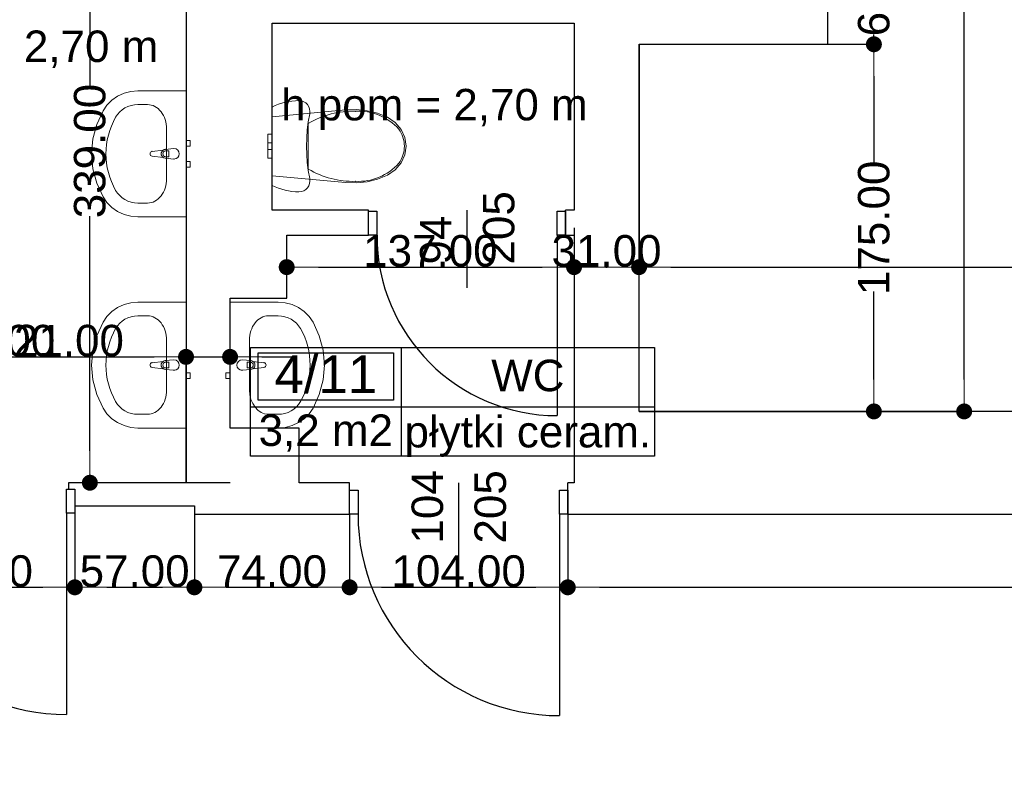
# Model space of a CAD drawing. Header units: millimetres. Extents: x -175445 to -20415, y -559200 to 231527.
# Tile 83 of 256: x -134011 to -129317, y -161616 to -157933. Entities that reach past the tile are written whole.
import ezdxf
from ezdxf.enums import TextEntityAlignment as Align

# ---------------------------------------------------------------- set-up
doc = ezdxf.new("R2010")
doc.units = ezdxf.units.MM
doc.header["$MEASUREMENT"] = 0
for name, color, linetype in [('Drzwi', 7, 'Continuous'), ('Obiekt', 7, 'Continuous'), ('Strefa', 7, 'Continuous'), ('Słup', 7, 'Continuous'), ('Tekst', 7, 'Continuous'), ('Wymiary', 63, 'Continuous'), ('Ściana', 7, 'Continuous')]:
    doc.layers.add(name, color=color, linetype=linetype)
doc.styles.add('Arial', font='txt')
doc.styles.add('Times new roman', font='txt')
doc.dimstyles.new('GENERATED_STYLE__1', dxfattribs={"dimtxt": 150, "dimasz": 152, "dimexe": 0.18, "dimexo": 0, "dimgap": 0.09, "dimtad": 1, "dimtih": 1, "dimtoh": 1, "dimlfac": 0.1, "dimzin": 0, "dimdsep": 46, "dimtxsty": 'Arial', "dimblk": 'ARROWHEAD_11', "dimblk1": 'ARROWHEAD_11', "dimblk2": 'ARROWHEAD_11', "dimcen": 0.09, "dimclrd": 114, "dimclre": 114, "dimclrt": 114, "dimazin": 0, "dimtfac": 1, "dimtdec": 4, "dimtmove": 0, "dimatfit": 3, "dimfxl": 1, "dimtolj": 1, "dimtzin": 0, "dimarcsym": 0})
doc.dimstyles.new('GENERATED_STYLE__2', dxfattribs={"dimtxt": 150, "dimasz": 152, "dimexe": 0.18, "dimexo": 0, "dimgap": 0.09, "dimtad": 1, "dimlfac": 0.1, "dimzin": 0, "dimdsep": 46, "dimtxsty": 'Arial', "dimblk": 'ARROWHEAD_11', "dimblk1": 'ARROWHEAD_11', "dimblk2": 'ARROWHEAD_11', "dimcen": 0.09, "dimclrd": 114, "dimclre": 114, "dimclrt": 114, "dimazin": 0, "dimtfac": 1, "dimtdec": 4, "dimtmove": 0, "dimatfit": 3, "dimfxl": 1, "dimtolj": 1, "dimtzin": 0, "dimarcsym": 0})

# ---------------------------------------------------------------- blocks, each defined once
blk = doc.blocks.new('WC_4_11_11', base_point=(-132192.4, 35591.8))
at = {"layer": 'Strefa'}
for p, q in [((-132910.6, 35874.7), (-130984.3, 35874.7)), ((-132910.6, 35356.1), (-132910.6, 35874.7)), ((-132192.4, 35874.7), (-132192.4, 35356.1)), ((-130984.3, 35874.7), (-130984.3, 35356.1)), ((-132874.7, 35848.8), (-132228.3, 35848.8)), ((-132874.7, 35622.5), (-132874.7, 35848.8)), ((-132228.3, 35848.8), (-132228.3, 35622.5)), ((-132910.6, 35591.8), (-130984.3, 35591.8)), ((-132228.3, 35622.5), (-132874.7, 35622.5)), ((-130984.3, 35356.1), (-132910.6, 35356.1))]:
    blk.add_line(p, q, dxfattribs=at)
at = {"layer": 'Strefa', "style": 'Arial'}
for tag, height, p in [('ROOM_NUMBER', 180, (-132551.5, 35746.8)), ('ROOM_NAME', 150, (-131588.3, 35740.6)), ('ROOM_CALC_AREA', 150, (-132551.5, 35479.8)), ('floor_f', 150, (-131588.3, 35472.7))]:
    blk.add_attdef(tag, text='', height=height, dxfattribs=at).set_placement(p, align=Align.MIDDLE_CENTER)
blk = doc.blocks.new('ARROWHEAD_11')
at = {"color": 0, "linetype": 'Continuous', "lineweight": 0}
blk.add_line((0, 0), (-1, 0), dxfattribs=at)
at = {"color": 0, "linetype": 'Continuous', "lineweight": 0, "const_width": 0.25, "flags": 128}
blk.add_lwpolyline([(-0.125, 0, 1), (0.125, 0, 1)], format="xyb", close=True, dxfattribs=at)
blk = doc.blocks.new('*D1169')
at = {"layer": 'Defpoints', "color": 0}
for p in [(-134788, -160250.6), (-133748, -160250.6), (-133748, -160639.1)]:
    blk.add_point(p, dxfattribs=at)
at = {"layer": 'Wymiary', "color": 114, "lineweight": -2}
for p, q in [((-134788, -160250.6), (-134788, -160639.3)), ((-133748, -160250.6), (-133748, -160639.3)), ((-134636, -160639.1), (-133900, -160639.1))]:
    blk.add_line(p, q, dxfattribs=at)
at = {"layer": 'Wymiary', "color": 114, "lineweight": -2, "xscale": 152, "yscale": 152, "zscale": 152, "rotation": 180}
blk.add_blockref('ARROWHEAD_11', (-134788, -160639.1), dxfattribs=at)
at = {"layer": 'Wymiary', "color": 114, "lineweight": -2, "xscale": 152, "yscale": 152, "zscale": 152}
blk.add_blockref('ARROWHEAD_11', (-133748, -160639.1), dxfattribs=at)
at = {"layer": 'Wymiary', "color": 114, "lineweight": 13, "insert": (-134268, -160562.5), "char_height": 150, "attachment_point": 5, "style": 'Arial'}
blk.add_mtext('\\A1;104.00', dxfattribs=at)
blk = doc.blocks.new('*D1170')
at = {"layer": 'Defpoints', "color": 0}
for p in [(-133748, -160250.6), (-133178, -160290.6), (-133178, -160639.1)]:
    blk.add_point(p, dxfattribs=at)
at = {"layer": 'Wymiary', "color": 114, "lineweight": -2}
for p, q in [((-133748, -160250.6), (-133748, -160639.3)), ((-133178, -160290.6), (-133178, -160639.3)), ((-133596, -160639.1), (-133330, -160639.1))]:
    blk.add_line(p, q, dxfattribs=at)
at = {"layer": 'Wymiary', "color": 114, "lineweight": -2, "xscale": 152, "yscale": 152, "zscale": 152, "rotation": 180}
blk.add_blockref('ARROWHEAD_11', (-133748, -160639.1), dxfattribs=at)
at = {"layer": 'Wymiary', "color": 114, "lineweight": -2, "xscale": 152, "yscale": 152, "zscale": 152}
blk.add_blockref('ARROWHEAD_11', (-133178, -160639.1), dxfattribs=at)
at = {"layer": 'Wymiary', "color": 114, "lineweight": 13, "insert": (-133463, -160562.5), "char_height": 150, "attachment_point": 5, "style": 'Arial'}
blk.add_mtext('\\A1;57.00', dxfattribs=at)
blk = doc.blocks.new('*D1171')
at = {"layer": 'Defpoints', "color": 0}
for p in [(-133178, -160290.6), (-132438, -160290.6), (-132438, -160639.1)]:
    blk.add_point(p, dxfattribs=at)
at = {"layer": 'Wymiary', "color": 114, "lineweight": -2}
for p, q in [((-133178, -160290.6), (-133178, -160639.3)), ((-132438, -160290.6), (-132438, -160639.3)), ((-133026, -160639.1), (-132590, -160639.1))]:
    blk.add_line(p, q, dxfattribs=at)
at = {"layer": 'Wymiary', "color": 114, "lineweight": -2, "xscale": 152, "yscale": 152, "zscale": 152, "rotation": 180}
blk.add_blockref('ARROWHEAD_11', (-133178, -160639.1), dxfattribs=at)
at = {"layer": 'Wymiary', "color": 114, "lineweight": -2, "xscale": 152, "yscale": 152, "zscale": 152}
blk.add_blockref('ARROWHEAD_11', (-132438, -160639.1), dxfattribs=at)
at = {"layer": 'Wymiary', "color": 114, "lineweight": 13, "insert": (-132808, -160562.5), "char_height": 150, "attachment_point": 5, "style": 'Arial'}
blk.add_mtext('\\A1;74.00', dxfattribs=at)
blk = doc.blocks.new('*D1172')
at = {"layer": 'Defpoints', "color": 0}
for p in [(-132438, -160290.6), (-131398, -160290.6), (-131398, -160639.1)]:
    blk.add_point(p, dxfattribs=at)
at = {"layer": 'Wymiary', "color": 114, "lineweight": -2}
for p, q in [((-132438, -160290.6), (-132438, -160639.3)), ((-131398, -160290.6), (-131398, -160639.3)), ((-132286, -160639.1), (-131550, -160639.1))]:
    blk.add_line(p, q, dxfattribs=at)
at = {"layer": 'Wymiary', "color": 114, "lineweight": -2, "xscale": 152, "yscale": 152, "zscale": 152, "rotation": 180}
blk.add_blockref('ARROWHEAD_11', (-132438, -160639.1), dxfattribs=at)
at = {"layer": 'Wymiary', "color": 114, "lineweight": -2, "xscale": 152, "yscale": 152, "zscale": 152}
blk.add_blockref('ARROWHEAD_11', (-131398, -160639.1), dxfattribs=at)
at = {"layer": 'Wymiary', "color": 114, "lineweight": 13, "insert": (-131918, -160562.5), "char_height": 150, "attachment_point": 5, "style": 'Arial'}
blk.add_mtext('\\A1;104.00', dxfattribs=at)
blk = doc.blocks.new('*D1173')
at = {"layer": 'Defpoints', "color": 0}
for p in [(-131398, -160290.6), (-125908, -160639.1), (-125908, -166975.6)]:
    blk.add_point(p, dxfattribs=at)
at = {"layer": 'Wymiary', "color": 114, "lineweight": -2}
for p, q in [((-131398, -160290.6), (-131398, -160639.3)), ((-131246, -160639.1), (-126060, -160639.1)), ((-125908, -166975.6), (-125908, -160639))]:
    blk.add_line(p, q, dxfattribs=at)
at = {"layer": 'Wymiary', "color": 114, "lineweight": -2, "xscale": 152, "yscale": 152, "zscale": 152, "rotation": 180}
blk.add_blockref('ARROWHEAD_11', (-131398, -160639.1), dxfattribs=at)
at = {"layer": 'Wymiary', "color": 114, "lineweight": -2, "xscale": 152, "yscale": 152, "zscale": 152}
blk.add_blockref('ARROWHEAD_11', (-125908, -160639.1), dxfattribs=at)
at = {"layer": 'Wymiary', "color": 114, "lineweight": 13, "insert": (-128766.8, -160562.5), "char_height": 150, "attachment_point": 5, "style": 'Arial'}
blk.add_mtext('\\A1;549.00', dxfattribs=at)
blk = doc.blocks.new('*D1255')
at = {"layer": 'Defpoints', "color": 0}
for p in [(-139323, -160290.6), (-138235.3, -160290.6), (-133833, -163420.7)]:
    blk.add_point(p, dxfattribs=at)
at = {"layer": 'Wymiary', "color": 114, "lineweight": -2}
for p, q in [((-139323, -160290.6), (-138235.1, -160290.6)), ((-138235.3, -160442.6), (-138235.3, -161544.5)), ((-138235.3, -163268.7), (-138235.3, -162166.8)), ((-133833, -163420.7), (-138235.5, -163420.7))]:
    blk.add_line(p, q, dxfattribs=at)
at = {"layer": 'Wymiary', "color": 114, "lineweight": -2, "xscale": 152, "yscale": 152, "zscale": 152}
for p, rotation in [((-138235.3, -160290.6), 90), ((-138235.3, -163420.7), 270)]:
    blk.add_blockref('ARROWHEAD_11', p, dxfattribs=dict(at, rotation=rotation))
at = {"layer": 'Wymiary', "color": 114, "lineweight": 13, "insert": (-138235.3, -161855.7), "char_height": 150, "attachment_point": 5, "rotation": 90, "style": 'Arial'}
blk.add_mtext('\\A1;313.00', dxfattribs=at)
blk = doc.blocks.new('*D1317')
at = {"layer": 'Defpoints', "color": 0}
for p in [(-131368, -158925.6), (-131368, -159112.8), (-132738, -159260.6)]:
    blk.add_point(p, dxfattribs=at)
at = {"layer": 'Wymiary', "color": 114, "lineweight": -2}
for p, q in [((-131368, -158925.6), (-131368, -159113)), ((-132738, -159260.6), (-132738, -159112.7)), ((-132586, -159112.8), (-131520, -159112.8))]:
    blk.add_line(p, q, dxfattribs=at)
at = {"layer": 'Wymiary', "color": 114, "lineweight": -2, "xscale": 152, "yscale": 152, "zscale": 152, "rotation": 180}
blk.add_blockref('ARROWHEAD_11', (-132738, -159112.8), dxfattribs=at)
at = {"layer": 'Wymiary', "color": 114, "lineweight": -2, "xscale": 152, "yscale": 152, "zscale": 152}
blk.add_blockref('ARROWHEAD_11', (-131368, -159112.8), dxfattribs=at)
at = {"layer": 'Wymiary', "color": 114, "lineweight": 13, "insert": (-132053, -159036.1), "char_height": 150, "attachment_point": 5, "style": 'Arial'}
blk.add_mtext('\\A1;137.00', dxfattribs=at)
blk = doc.blocks.new('*D1318')
at = {"layer": 'Defpoints', "color": 0}
for p in [(-131058, -158050.6), (-131368, -158925.6), (-131058, -159112.8)]:
    blk.add_point(p, dxfattribs=at)
at = {"layer": 'Wymiary', "color": 114, "lineweight": -2}
for p, q in [((-131058, -158050.6), (-131058, -159113)), ((-131368, -158925.6), (-131368, -159113)), ((-131216, -159112.8), (-131210, -159112.8))]:
    blk.add_line(p, q, dxfattribs=at)
at = {"layer": 'Wymiary', "color": 114, "lineweight": -2, "xscale": 152, "yscale": 152, "zscale": 152, "rotation": 180}
blk.add_blockref('ARROWHEAD_11', (-131368, -159112.8), dxfattribs=at)
at = {"layer": 'Wymiary', "color": 114, "lineweight": -2, "xscale": 152, "yscale": 152, "zscale": 152}
blk.add_blockref('ARROWHEAD_11', (-131058, -159112.8), dxfattribs=at)
at = {"layer": 'Wymiary', "color": 114, "lineweight": 13, "insert": (-131213, -159036.1), "char_height": 150, "attachment_point": 5, "style": 'Arial'}
blk.add_mtext('\\A1;31.00', dxfattribs=at)
blk = doc.blocks.new('*D1319')
at = {"layer": 'Defpoints', "color": 0}
for p in [(-131058, -158050.6), (-126048, -158160.6), (-126048, -159112.8)]:
    blk.add_point(p, dxfattribs=at)
at = {"layer": 'Wymiary', "color": 114, "lineweight": -2}
for p, q in [((-131058, -158050.6), (-131058, -159113)), ((-126048, -158160.6), (-126048, -159113)), ((-130906, -159112.8), (-126200, -159112.8))]:
    blk.add_line(p, q, dxfattribs=at)
at = {"layer": 'Wymiary', "color": 114, "lineweight": -2, "xscale": 152, "yscale": 152, "zscale": 152, "rotation": 180}
blk.add_blockref('ARROWHEAD_11', (-131058, -159112.8), dxfattribs=at)
at = {"layer": 'Wymiary', "color": 114, "lineweight": -2, "xscale": 152, "yscale": 152, "zscale": 152}
blk.add_blockref('ARROWHEAD_11', (-126048, -159112.8), dxfattribs=at)
at = {"layer": 'Wymiary', "color": 114, "lineweight": 13, "insert": (-128553, -159036.2), "char_height": 150, "attachment_point": 5, "style": 'Arial'}
blk.add_mtext('\\A1;501.00', dxfattribs=at)
blk = doc.blocks.new('*D1349')
at = {"layer": 'Defpoints', "color": 0}
for p in [(-130158, -158050.6), (-129938.5, -158050.6), (-131058, -159800.6)]:
    blk.add_point(p, dxfattribs=at)
at = {"layer": 'Wymiary', "color": 114, "lineweight": -2}
for p, q in [((-130158, -158050.6), (-129938.3, -158050.6)), ((-129938.5, -158202.6), (-129938.5, -158621.5)), ((-129938.5, -159648.6), (-129938.5, -159229.8)), ((-131058, -159800.6), (-129938.3, -159800.6))]:
    blk.add_line(p, q, dxfattribs=at)
at = {"layer": 'Wymiary', "color": 114, "lineweight": -2, "xscale": 152, "yscale": 152, "zscale": 152}
for p, rotation in [((-129938.5, -158050.6), 90), ((-129938.5, -159800.6), 270)]:
    blk.add_blockref('ARROWHEAD_11', p, dxfattribs=dict(at, rotation=rotation))
at = {"layer": 'Wymiary', "color": 114, "lineweight": 13, "insert": (-129938.5, -158925.6), "char_height": 150, "attachment_point": 5, "rotation": 90, "style": 'Arial'}
blk.add_mtext('\\A1;175.00', dxfattribs=at)
blk = doc.blocks.new('*D1350')
at = {"layer": 'Defpoints', "color": 0}
for p in [(-130158, -157450.6), (-129938.5, -157450.6), (-130158, -158050.6)]:
    blk.add_point(p, dxfattribs=at)
at = {"layer": 'Wymiary', "color": 114, "lineweight": -2}
for p, q in [((-129938.5, -157298.6), (-129938.5, -157146.6)), ((-130158, -157450.6), (-129938.3, -157450.6)), ((-129938.5, -157450.6), (-129938.5, -157497.3)), ((-129938.5, -158050.6), (-129938.5, -158004)), ((-130158, -158050.6), (-129938.3, -158050.6)), ((-129938.5, -158202.6), (-129938.5, -158354.6))]:
    blk.add_line(p, q, dxfattribs=at)
at = {"layer": 'Wymiary', "color": 114, "lineweight": -2, "xscale": 152, "yscale": 152, "zscale": 152}
for p, rotation in [((-129938.5, -157450.6), 270), ((-129938.5, -158050.6), 90)]:
    blk.add_blockref('ARROWHEAD_11', p, dxfattribs=dict(at, rotation=rotation))
at = {"layer": 'Wymiary', "color": 114, "lineweight": 13, "insert": (-129938.5, -157750.6), "char_height": 150, "attachment_point": 5, "rotation": 90, "style": 'Arial'}
blk.add_mtext('\\A1;60.00', dxfattribs=at)
blk = doc.blocks.new('*D1356')
at = {"layer": 'Defpoints', "color": 0}
for p in [(-134878, -156750.6), (-133676.4, -156750.6), (-133178, -160140.6)]:
    blk.add_point(p, dxfattribs=at)
at = {"layer": 'Wymiary', "color": 114, "lineweight": -2}
for p, q in [((-134878, -156750.6), (-133676.2, -156750.6)), ((-133676.4, -156902.6), (-133676.4, -158248.3)), ((-133676.4, -159988.6), (-133676.4, -158870.6)), ((-133178, -160140.6), (-133676.6, -160140.6))]:
    blk.add_line(p, q, dxfattribs=at)
at = {"layer": 'Wymiary', "color": 114, "lineweight": -2, "xscale": 152, "yscale": 152, "zscale": 152}
for p, rotation in [((-133676.4, -156750.6), 90), ((-133676.4, -160140.6), 270)]:
    blk.add_blockref('ARROWHEAD_11', p, dxfattribs=dict(at, rotation=rotation))
at = {"layer": 'Wymiary', "color": 114, "lineweight": 13, "insert": (-133676.4, -158559.5), "char_height": 150, "attachment_point": 5, "rotation": 90, "style": 'Arial'}
blk.add_mtext('\\A1;339.00', dxfattribs=at)
blk = doc.blocks.new('*D1376')
at = {"layer": 'Defpoints', "color": 0}
for p in [(-134878, -158385.6), (-133218, -159540.6), (-133218, -160140.6)]:
    blk.add_point(p, dxfattribs=at)
at = {"layer": 'Wymiary', "color": 114, "lineweight": -2}
for p, q in [((-134878, -158385.6), (-134878, -159540.8)), ((-134726, -159540.6), (-133370, -159540.6)), ((-133218, -160140.6), (-133218, -159540.5))]:
    blk.add_line(p, q, dxfattribs=at)
at = {"layer": 'Wymiary', "color": 114, "lineweight": -2, "xscale": 152, "yscale": 152, "zscale": 152, "rotation": 180}
blk.add_blockref('ARROWHEAD_11', (-134878, -159540.6), dxfattribs=at)
at = {"layer": 'Wymiary', "color": 114, "lineweight": -2, "xscale": 152, "yscale": 152, "zscale": 152}
blk.add_blockref('ARROWHEAD_11', (-133218, -159540.6), dxfattribs=at)
at = {"layer": 'Wymiary', "color": 114, "lineweight": 13, "insert": (-134161.8, -159464), "char_height": 150, "attachment_point": 5, "style": 'Arial'}
blk.add_mtext('\\A1;166.00', dxfattribs=at)
blk = doc.blocks.new('*D1377')
at = {"layer": 'Defpoints', "color": 0}
for p in [(-133008, -159540.6), (-133008, -159880.6), (-133218, -160140.6)]:
    blk.add_point(p, dxfattribs=at)
at = {"layer": 'Wymiary', "color": 114, "lineweight": -2}
for p, q in [((-134030.3, -159540.6), (-133522, -159540.6)), ((-133522, -159540.6), (-133370, -159540.6)), ((-133218, -160140.6), (-133218, -159540.5)), ((-133218, -159540.6), (-133008, -159540.6)), ((-133008, -159880.6), (-133008, -159540.5)), ((-132856, -159540.6), (-132704, -159540.6))]:
    blk.add_line(p, q, dxfattribs=at)
at = {"layer": 'Wymiary', "color": 114, "lineweight": -2, "xscale": 152, "yscale": 152, "zscale": 152}
blk.add_blockref('ARROWHEAD_11', (-133218, -159540.6), dxfattribs=at)
at = {"layer": 'Wymiary', "color": 114, "lineweight": -2, "xscale": 152, "yscale": 152, "zscale": 152, "rotation": 180}
blk.add_blockref('ARROWHEAD_11', (-133008, -159540.6), dxfattribs=at)
at = {"layer": 'Wymiary', "color": 114, "lineweight": 13, "insert": (-133776.2, -159464), "char_height": 150, "attachment_point": 5, "style": 'Arial'}
blk.add_mtext('\\A1;21.00', dxfattribs=at)
blk = doc.blocks.new('*D1387')
at = {"layer": 'Defpoints', "color": 0}
for p in [(-129668, -152930.6), (-129508.1, -152930.6), (-131058, -159800.6)]:
    blk.add_point(p, dxfattribs=at)
at = {"layer": 'Wymiary', "color": 114, "lineweight": -2}
for p, q in [((-129668, -152930.6), (-129508, -152930.6)), ((-129508.1, -153082.6), (-129508.1, -156054)), ((-129508.1, -159648.6), (-129508.1, -156677.2)), ((-131058, -159800.6), (-129508, -159800.6))]:
    blk.add_line(p, q, dxfattribs=at)
at = {"layer": 'Wymiary', "color": 114, "lineweight": -2, "xscale": 152, "yscale": 152, "zscale": 152}
for p, rotation in [((-129508.1, -152930.6), 90), ((-129508.1, -159800.6), 270)]:
    blk.add_blockref('ARROWHEAD_11', p, dxfattribs=dict(at, rotation=rotation))
at = {"layer": 'Wymiary', "color": 114, "lineweight": 13, "insert": (-129508.1, -156365.6), "char_height": 150, "attachment_point": 5, "rotation": 90, "style": 'Arial'}
blk.add_mtext('\\A1;687.00', dxfattribs=at)

msp = doc.modelspace()

# ---------------------------------------------------------------- linework, layer by layer
at = {"layer": 'Drzwi'}
for p, q in [((-132348.019, -158845.636), (-132308.019, -158845.636)), ((-132348.019, -158960.636), (-132348.019, -158845.636)), ((-132348.019, -158960.636), (-132348.019, -158845.636)), ((-132308.019, -158845.636), (-132308.019, -158960.636)), ((-131448.019, -158960.636), (-131448.019, -158845.636)), ((-131448.019, -158845.636), (-131408.019, -158845.636)), ((-131408.019, -158845.636), (-131408.019, -158960.636)), ((-131408.019, -158960.636), (-131408.019, -158845.636)), ((-132308.019, -158960.636), (-132348.019, -158960.636)), ((-131408.019, -158960.636), (-131448.019, -158960.636)), ((-131448.019, -158960.636), (-131448.019, -159820.636)), ((-133788.018, -160285.636), (-133788.018, -160170.636)), ((-133788.018, -160170.636), (-133748.018, -160170.636)), ((-133778.018, -160170.636), (-133748.018, -160170.636)), ((-133748.018, -160170.636), (-133748.018, -160285.636)), ((-133748.018, -160170.636), (-133748.018, -160250.636)), ((-132438.018, -160175.636), (-132398.018, -160175.636)), ((-132438.018, -160290.636), (-132438.018, -160175.636)), ((-132438.018, -160290.636), (-132438.018, -160175.636)), ((-132398.018, -160175.636), (-132398.018, -160290.636)), ((-131438.018, -160290.636), (-131438.018, -160175.636)), ((-131438.018, -160175.636), (-131398.018, -160175.636)), ((-131398.018, -160175.636), (-131398.018, -160290.636)), ((-131398.018, -160290.636), (-131398.018, -160175.636)), ((-133748.018, -160285.636), (-133788.018, -160285.636)), ((-133788.018, -160285.636), (-133788.018, -161245.636)), ((-132398.018, -160290.636), (-132438.018, -160290.636)), ((-131398.018, -160290.636), (-131438.018, -160290.636)), ((-131438.018, -160290.636), (-131438.018, -161250.636))]:
    msp.add_line(p, q, dxfattribs=at)
for centre, radius in [((-131448.019, -158960.636), 860), ((-133788.018, -160285.636), 960), ((-131438.018, -160290.636), 960)]:
    msp.add_arc(centre, radius, 180, 270, dxfattribs=at)
at = {"layer": 'Obiekt', "lineweight": 5}
for p, q in [((-133543.999, -158298.221), (-133513.476, -158284.206)), ((-133513.476, -158284.206), (-133480.832, -158275.614)), ((-133480.832, -158275.614), (-133447.11, -158272.719)), ((-133447.11, -158272.719), (-133218.019, -158272.719)), ((-133218.019, -158272.719), (-133218.019, -158872.719)), ((-133594.879, -158340.567), (-133571.426, -158317.21)), ((-133571.426, -158317.21), (-133543.999, -158298.221)), ((-132761.677, -158331.275), (-132777.479, -158336.562)), ((-132745.592, -158326.925), (-132761.677, -158331.275)), ((-132729.279, -158323.526), (-132745.592, -158326.925)), ((-132712.796, -158321.089), (-132729.279, -158323.526)), ((-132696.198, -158319.624), (-132712.796, -158321.089)), ((-132679.542, -158319.136), (-132696.198, -158319.624)), ((-132668.008, -158320.418), (-132679.542, -158319.136)), ((-132657.037, -158324.204), (-132668.008, -158320.418)), ((-132647.164, -158330.306), (-132657.037, -158324.204)), ((-132638.872, -158338.428), (-132647.164, -158330.306)), ((-133643.551, -158432.737), (-133613.61, -158367.545)), ((-133613.61, -158367.545), (-133594.879, -158340.567)), ((-133401.291, -158337.937), (-133447.11, -158337.937)), ((-132792.944, -158342.766), (-132808.019, -158349.868)), ((-132808.019, -158349.868), (-132808.019, -158723.404)), ((-132457.636, -158363.287), (-132808.019, -158395.661)), ((-132777.479, -158336.562), (-132792.944, -158342.766)), ((-132632.566, -158348.173), (-132638.872, -158338.428)), ((-132634.85, -158420.42), (-132628.069, -158382.136)), ((-132628.553, -158359.066), (-132632.566, -158348.173)), ((-132627.029, -158370.574), (-132628.553, -158359.066)), ((-132628.069, -158382.136), (-132627.029, -158370.574)), ((-132405.939, -158361.724), (-132457.636, -158363.287)), ((-132354.593, -158367.212), (-132405.939, -158361.724)), ((-132304.847, -158379.617), (-132354.593, -158367.212)), ((-132257.909, -158398.638), (-132304.847, -158379.617)), ((-132808.019, -158395.661), (-132808.019, -158677.611)), ((-132639.707, -158458.996), (-132634.85, -158420.42)), ((-132634.976, -158427.694), (-132634.976, -158536.636)), ((-132220.713, -158424.236), (-132257.909, -158398.638)), ((-132192.195, -158457.279), (-132220.713, -158424.236)), ((-133661.85, -158501.758), (-133643.551, -158432.737)), ((-133310.337, -158453.893), (-133310.337, -158691.545)), ((-132642.625, -158497.767), (-132639.707, -158458.996)), ((-132203.469, -158455.56), (-132203.469, -158455.559)), ((-132174.235, -158495.587), (-132192.195, -158457.279)), ((-133668.005, -158572.719), (-133661.85, -158501.758)), ((-133218.019, -158509.219), (-133198.019, -158509.219)), ((-133218.019, -158536.219), (-133218.019, -158509.219)), ((-133198.019, -158509.219), (-133198.019, -158536.219)), ((-132828.019, -158496.331), (-132828.019, -158479.636)), ((-132808.019, -158479.636), (-132828.019, -158479.636)), ((-132828.019, -158520.636), (-132828.019, -158496.331)), ((-132828.019, -158525.322), (-132828.019, -158520.636)), ((-132808.019, -158520.636), (-132828.019, -158520.636)), ((-132808.019, -158496.331), (-132808.019, -158479.636)), ((-132808.019, -158520.636), (-132808.019, -158496.331)), ((-132808.019, -158525.322), (-132808.019, -158520.636)), ((-132643.599, -158536.636), (-132642.625, -158497.767)), ((-132168.018, -158536.636), (-132174.235, -158495.587)), ((-133379.737, -158561.619), (-133326.803, -158554.99)), ((-133317.29, -158551.719), (-133275.337, -158547.719)), ((-133300.247, -158559.119), (-133315.118, -158559.119)), ((-133300.247, -158586.319), (-133300.247, -158559.119)), ((-133198.019, -158536.219), (-133218.019, -158536.219)), ((-132828.019, -158536.636), (-132828.019, -158525.322)), ((-132828.019, -158547.949), (-132828.019, -158536.636)), ((-132828.019, -158552.636), (-132828.019, -158547.949)), ((-132808.019, -158552.636), (-132828.019, -158552.636)), ((-132828.019, -158576.941), (-132828.019, -158552.636)), ((-132808.019, -158536.636), (-132808.019, -158525.322)), ((-132808.019, -158547.949), (-132808.019, -158536.636)), ((-132808.019, -158552.636), (-132808.019, -158547.949)), ((-132808.019, -158576.941), (-132808.019, -158552.636)), ((-132642.625, -158575.504), (-132643.599, -158536.636)), ((-132634.976, -158536.636), (-132634.976, -158645.577)), ((-132176.658, -158536.635), (-132176.658, -158536.636)), ((-132174.235, -158577.684), (-132168.018, -158536.636)), ((-133661.85, -158643.681), (-133668.005, -158572.719)), ((-133326.803, -158590.449), (-133379.737, -158583.819)), ((-133275.337, -158597.719), (-133317.29, -158593.719)), ((-133315.118, -158586.319), (-133300.247, -158586.319)), ((-133218.019, -158609.219), (-133198.019, -158609.219)), ((-133218.019, -158636.219), (-133218.019, -158609.219)), ((-133198.019, -158609.219), (-133198.019, -158636.219)), ((-132828.019, -158593.636), (-132828.019, -158576.941)), ((-132808.019, -158593.636), (-132828.019, -158593.636)), ((-132808.019, -158593.636), (-132808.019, -158576.941)), ((-132639.707, -158614.275), (-132642.625, -158575.504)), ((-132634.85, -158652.851), (-132639.707, -158614.275)), ((-132220.713, -158649.036), (-132192.195, -158615.993)), ((-132192.195, -158615.993), (-132174.235, -158577.684)), ((-133643.551, -158712.701), (-133661.85, -158643.681)), ((-133198.019, -158636.219), (-133218.019, -158636.219)), ((-132628.069, -158691.136), (-132634.85, -158652.851)), ((-132257.909, -158674.633), (-132220.713, -158649.036)), ((-132808.019, -158677.611), (-132457.636, -158709.984)), ((-132628.553, -158714.206), (-132627.029, -158702.697)), ((-132627.029, -158702.697), (-132628.069, -158691.136)), ((-132457.636, -158709.984), (-132405.939, -158711.547)), ((-132405.939, -158711.547), (-132354.593, -158706.059)), ((-132354.593, -158706.059), (-132304.847, -158693.654)), ((-132304.847, -158693.654), (-132257.909, -158674.633)), ((-133613.61, -158777.893), (-133643.551, -158712.701)), ((-132808.019, -158723.404), (-132792.944, -158730.505)), ((-132792.944, -158730.505), (-132777.479, -158736.71)), ((-132777.479, -158736.71), (-132761.677, -158741.996)), ((-132761.677, -158741.996), (-132745.592, -158746.346)), ((-132745.592, -158746.346), (-132729.279, -158749.746)), ((-132729.279, -158749.746), (-132712.796, -158752.182)), ((-132712.796, -158752.182), (-132696.198, -158753.647)), ((-132696.198, -158753.647), (-132679.542, -158754.136)), ((-132679.542, -158754.136), (-132668.008, -158752.853)), ((-132668.008, -158752.853), (-132657.037, -158749.068)), ((-132657.037, -158749.068), (-132647.164, -158742.965)), ((-132647.164, -158742.965), (-132638.872, -158734.843)), ((-132638.872, -158734.843), (-132632.566, -158725.098)), ((-132632.566, -158725.098), (-132628.553, -158714.206)), ((-133594.879, -158804.872), (-133613.61, -158777.893)), ((-133571.426, -158828.229), (-133594.879, -158804.872)), ((-133543.999, -158847.218), (-133571.426, -158828.229)), ((-133513.476, -158861.232), (-133543.999, -158847.218)), ((-133401.291, -158807.502), (-133447.11, -158807.502)), ((-133480.832, -158869.825), (-133513.476, -158861.232)), ((-133447.11, -158872.719), (-133480.832, -158869.825)), ((-133218.019, -158872.719), (-133447.11, -158872.719)), ((-133571.426, -159324.191), (-133543.999, -159305.202)), ((-133543.999, -159305.202), (-133513.476, -159291.187)), ((-133513.476, -159291.187), (-133480.832, -159282.595)), ((-133480.832, -159282.595), (-133447.11, -159279.701)), ((-133447.11, -159279.701), (-133218.019, -159279.701)), ((-133218.019, -159279.701), (-133218.019, -159879.701)), ((-132778.928, -159279.701), (-133008.019, -159279.701)), ((-133008.019, -159279.701), (-133008.019, -159879.701)), ((-132745.206, -159282.595), (-132778.928, -159279.701)), ((-132712.562, -159291.187), (-132745.206, -159282.595)), ((-132682.038, -159305.202), (-132712.562, -159291.187)), ((-132654.612, -159324.191), (-132682.038, -159305.202)), ((-133613.61, -159374.527), (-133594.879, -159347.548)), ((-133594.879, -159347.548), (-133571.426, -159324.191)), ((-133401.291, -159344.918), (-133447.11, -159344.918)), ((-132824.746, -159344.918), (-132778.928, -159344.918)), ((-132631.158, -159347.548), (-132654.612, -159324.191)), ((-132612.428, -159374.527), (-132631.158, -159347.548)), ((-133643.551, -159439.719), (-133613.61, -159374.527)), ((-132582.487, -159439.719), (-132612.428, -159374.527)), ((-133661.85, -159508.739), (-133643.551, -159439.719)), ((-133310.337, -159460.875), (-133310.337, -159698.527)), ((-132915.701, -159460.875), (-132915.701, -159698.527)), ((-132564.188, -159508.739), (-132582.487, -159439.719)), ((-133668.005, -159579.701), (-133661.85, -159508.739)), ((-132558.032, -159579.701), (-132564.188, -159508.739)), ((-133317.29, -159558.701), (-133275.337, -159554.701)), ((-133218.019, -159516.201), (-133198.019, -159516.201)), ((-133218.019, -159543.201), (-133218.019, -159516.201)), ((-133198.019, -159543.201), (-133218.019, -159543.201)), ((-133198.019, -159516.201), (-133198.019, -159543.201)), ((-133008.019, -159516.201), (-133028.019, -159516.201)), ((-133028.019, -159516.201), (-133028.019, -159543.201)), ((-133028.019, -159543.201), (-133008.019, -159543.201)), ((-133008.019, -159543.201), (-133008.019, -159516.201)), ((-132908.748, -159558.701), (-132950.701, -159554.701)), ((-133661.85, -159650.662), (-133668.005, -159579.701)), ((-133379.737, -159568.601), (-133326.803, -159561.971)), ((-133326.803, -159597.43), (-133379.737, -159590.801)), ((-133275.337, -159604.701), (-133317.29, -159600.701)), ((-133300.247, -159566.101), (-133315.118, -159566.101)), ((-133315.118, -159593.301), (-133300.247, -159593.301)), ((-133300.247, -159593.301), (-133300.247, -159566.101)), ((-132950.701, -159604.701), (-132908.748, -159600.701)), ((-132925.79, -159566.101), (-132910.92, -159566.101)), ((-132925.79, -159593.301), (-132925.79, -159566.101)), ((-132910.92, -159593.301), (-132925.79, -159593.301)), ((-132846.301, -159568.601), (-132899.234, -159561.971)), ((-132899.234, -159597.43), (-132846.301, -159590.801)), ((-132564.188, -159650.662), (-132558.032, -159579.701)), ((-133218.019, -159616.201), (-133198.019, -159616.201)), ((-133218.019, -159643.201), (-133218.019, -159616.201)), ((-133198.019, -159643.201), (-133218.019, -159643.201)), ((-133198.019, -159616.201), (-133198.019, -159643.201)), ((-133008.019, -159616.201), (-133028.019, -159616.201)), ((-133028.019, -159616.201), (-133028.019, -159643.201)), ((-133028.019, -159643.201), (-133008.019, -159643.201)), ((-133008.019, -159643.201), (-133008.019, -159616.201)), ((-133643.551, -159719.683), (-133661.85, -159650.662)), ((-132582.487, -159719.683), (-132564.188, -159650.662)), ((-133613.61, -159784.875), (-133643.551, -159719.683)), ((-132612.428, -159784.875), (-132582.487, -159719.683)), ((-133594.879, -159811.853), (-133613.61, -159784.875)), ((-132631.158, -159811.853), (-132612.428, -159784.875)), ((-133571.426, -159835.21), (-133594.879, -159811.853)), ((-133543.999, -159854.199), (-133571.426, -159835.21)), ((-133401.291, -159814.483), (-133447.11, -159814.483)), ((-132824.746, -159814.483), (-132778.928, -159814.483)), ((-132682.038, -159854.199), (-132654.612, -159835.21)), ((-132654.612, -159835.21), (-132631.158, -159811.853)), ((-133513.476, -159868.214), (-133543.999, -159854.199)), ((-133480.832, -159876.806), (-133513.476, -159868.214)), ((-133447.11, -159879.701), (-133480.832, -159876.806)), ((-133218.019, -159879.701), (-133447.11, -159879.701)), ((-133008.019, -159879.701), (-132778.928, -159879.701)), ((-132778.928, -159879.701), (-132745.206, -159876.806)), ((-132745.206, -159876.806), (-132712.562, -159868.214)), ((-132712.562, -159868.214), (-132682.038, -159854.199))]:
    msp.add_line(p, q, dxfattribs=at)
at = {"layer": 'Obiekt'}
for p, q in [((-131878.019, -159212.014), (-131878.019, -158840.636)), ((-131918.018, -160542.014), (-131918.018, -160140.636))]:
    msp.add_line(p, q, dxfattribs=at)
at = {"layer": 'Obiekt', "lineweight": 5}
for centre, radius, start, end in [((-132420.082, -158794.731), 425.383, 88.646069, 120.348234), ((-132395.715, -158626.096), 256.976, 41.575502, 93.195152), ((-132315.261, -158537.448), 138.562, 0.335594, 36.222811), ((-133378.347, -158572.719), 11.187, 97.138925, 262.861075), ((-133315.39, -158572.719), 21.086, 122.771025, 237.228975), ((-133315.118, -158572.719), 13.6, 90, 270), ((-133315.39, -158572.719), 21.086, 95.169607, 122.771025), ((-133275.337, -158572.719), 25, 270, 90), ((-132315.264, -158535.823), 138.565, 323.777196, 359.664414), ((-133315.39, -158572.719), 21.086, 237.228975, 264.830393), ((-132395.715, -158447.175), 256.976, 266.804848, 318.424498), ((-132420.082, -158278.54), 425.383, 239.651766, 271.353931), ((-133275.337, -159579.701), 25, 270, 90), ((-132950.701, -159579.701), 25, 90, 270), ((-133378.347, -159579.701), 11.187, 97.138925, 262.861075), ((-133315.39, -159579.701), 21.086, 122.771025, 237.228975), ((-133315.118, -159579.701), 13.6, 90, 270), ((-133315.39, -159579.701), 21.086, 95.169607, 122.771025), ((-133315.39, -159579.701), 21.086, 237.228975, 264.830393), ((-132910.92, -159579.701), 13.6, 270, 90), ((-132910.648, -159579.701), 21.086, 57.228975, 84.830393), ((-132910.648, -159579.701), 21.086, 275.169607, 302.771025), ((-132910.648, -159579.701), 21.086, 302.771025, 57.228975), ((-132847.691, -159579.701), 11.187, 277.138925, 82.861075)]:
    msp.add_arc(centre, radius, start, end, dxfattribs=at)
for centre, major_axis, ratio, start_param, end_param in [((-133447.11, -158453.867), (121.2, 0), 0.95652174, 1.57079633, 2.64461782), ((-133401.291, -158454.024), (0, 116.066), 0.78364566, 4.71238898, 6.28318531), ((-133218.019, -158572.719), (381.818, 0), 0.95652174, 2.64461781, 3.63856749), ((-133401.291, -158691.415), (0, 116.066), 0.78364566, 3.14159265, 4.71238898), ((-133447.11, -158691.572), (121.2, 0), 0.95652174, 3.63856748, 4.71238898), ((-133447.11, -159460.848), (121.2, 0), 0.95652174, 1.57079633, 2.64461782), ((-133401.291, -159461.005), (0, 116.066), 0.78364566, 4.71238898, 6.28318531), ((-132824.746, -159461.005), (0, 116.066), 0.78364566, 0, 1.57079633), ((-132778.928, -159460.848), (121.2, 0), 0.95652174, 0.49697483, 1.57079633), ((-133218.019, -159579.701), (381.818, 0), 0.95652174, 2.64461781, 3.63856749), ((-133008.019, -159579.701), (381.818, 0), 0.95652174, 5.78621047, 6.78016015), ((-133401.291, -159698.396), (0, 116.066), 0.78364566, 3.14159265, 4.71238898), ((-132824.746, -159698.396), (0, 116.066), 0.78364566, 1.57079633, 3.14159265), ((-133447.11, -159698.553), (121.2, 0), 0.95652174, 3.63856748, 4.71238898), ((-132778.928, -159698.553), (121.2, 0), 0.95652174, 4.71238898, 5.78621048)]:
    msp.add_ellipse(centre, major_axis=major_axis, ratio=ratio, start_param=start_param, end_param=end_param, dxfattribs=at)
for p in [(-132410.034, -158369.599), (-132634.976, -158427.694), (-133379.737, -158561.619), (-133317.29, -158551.719), (-133326.803, -158590.449), (-133275.337, -158597.719), (-132203.469, -158617.712), (-132410.034, -158703.672), (-133379.737, -159568.601), (-133326.803, -159597.43), (-133317.29, -159558.701), (-132908.748, -159558.701), (-132899.234, -159597.43), (-132846.301, -159568.601), (-133275.337, -159604.701), (-132950.701, -159604.701)]:
    msp.add_point(p, dxfattribs=at)
at = {"layer": 'Słup'}
for p, q in [((-132808.019, -158840.636), (-132808.019, -157950.636)), ((-132738.019, -159260.636), (-132738.019, -158960.636)), ((-133008.019, -159260.636), (-132738.019, -159260.636)), ((-132678.019, -159880.636), (-133008.019, -159880.636)), ((-132678.019, -160140.636), (-132678.019, -159880.636))]:
    msp.add_line(p, q, dxfattribs=at)
at = {"layer": 'Ściana'}
for p, q in [((-132348.019, -158845.636), (-132348.019, -158840.636)), ((-132348.019, -158960.636), (-132348.019, -158845.636)), ((-131408.019, -158845.636), (-131408.019, -158840.636)), ((-131408.019, -158960.636), (-131408.019, -158845.636)), ((-133778.018, -160140.636), (-133778.018, -160170.636)), ((-132438.018, -160175.636), (-132438.018, -160140.636)), ((-131398.018, -160175.636), (-131398.018, -160140.636)), ((-133778.018, -160170.636), (-133748.018, -160170.636)), ((-133748.018, -160170.636), (-133748.018, -160250.636)), ((-132438.018, -160290.636), (-132438.018, -160175.636)), ((-131398.018, -160290.636), (-131398.018, -160175.636))]:
    msp.add_line(p, q, dxfattribs=at)
at = {"layer": 'Ściana', "flags": 128}
for points in [[(-130158.019, -158050.636), (-130158.019, -157450.636)], [(-133218.019, -157710.636), (-133218.019, -160140.636)], [(-132808.019, -157950.636), (-131368.019, -157950.636)], [(-131368.019, -157950.636), (-131368.019, -158840.636)], [(-131058.019, -159800.636), (-131058.019, -158050.636)], [(-131058.019, -158050.636), (-130158.019, -158050.636)], [(-132348.019, -158840.636), (-132808.019, -158840.636)], [(-131368.019, -158840.636), (-131408.019, -158840.636)], [(-132738.019, -158960.636), (-132348.019, -158960.636)], [(-131408.019, -158960.636), (-131368.019, -158960.636)], [(-131368.019, -158960.636), (-131368.019, -160140.636)], [(-133008.019, -159880.636), (-133008.019, -159260.636)], [(-126048.019, -159800.636), (-131058.019, -159800.636)], [(-133218.019, -160140.636), (-133778.018, -160140.636)], [(-133008.019, -160140.636), (-133178.018, -160140.636)], [(-132438.018, -160140.636), (-132678.019, -160140.636)], [(-131368.019, -160140.636), (-131398.018, -160140.636)], [(-133748.018, -160250.636), (-133178.018, -160250.636)], [(-133178.018, -160250.636), (-133178.018, -160290.636)], [(-133178.018, -160290.636), (-132438.018, -160290.636)], [(-131398.018, -160290.636), (-131058.019, -160290.636)], [(-131058.019, -160290.636), (-126048.019, -160290.636)]]:
    msp.add_lwpolyline(points, dxfattribs=at)

# ---------------------------------------------------------------- block references
at = {"layer": 'Strefa'}
ref = msp.add_blockref('WC_4_11_11', (-132192.424, -159778.126), dxfattribs=at)
ref.add_attrib('ROOM_NAME', 'WC', dxfattribs={"color": 7, "height": 150, "style": 'Arial'}).set_placement((-131588.34, -159629.36), align=Align.MIDDLE_CENTER)
ref.add_attrib('ROOM_NUMBER', '4/11', dxfattribs={"color": 7, "height": 180, "style": 'Arial'}).set_placement((-132551.524, -159623.178), align=Align.MIDDLE_CENTER)
ref.add_attrib('ROOM_CALC_AREA', '3,2 m2', dxfattribs={"color": 7, "height": 150, "style": 'Arial'}).set_placement((-132551.524, -159890.18), align=Align.MIDDLE_CENTER)
ref.add_attrib('floor_f', 'płytki ceram.', dxfattribs={"color": 7, "height": 150, "style": 'Arial'}).set_placement((-131588.34, -159897.226), align=Align.MIDDLE_CENTER)

# ---------------------------------------------------------------- texts
at = {"layer": 'Obiekt', "char_height": 150, "attachment_point": 7, "rotation": 90, "style": 'Arial'}
for s, insert in [('\\A1;{\\fArial|b0|i0|c238|p38;205}', (-131650.55, -159100.462)), ('\\A1;{\\fArial|b0|i0|c238|p38;94}', (-131950.55, -159100.462)), ('\\A1;{\\fArial|b0|i0|c238|p38;104}', (-131990.55, -160430.462)), ('\\A1;{\\fArial|b0|i0|c238|p38;205}', (-131690.55, -160430.462))]:
    msp.add_mtext(s, dxfattribs=dict(at, insert=insert))
at = {"layer": 'Tekst', "char_height": 150, "attachment_point": 2, "style": 'Times new roman'}
for insert in [(-134081.086, -157985.025), (-132033.726, -158263.36)]:
    msp.add_mtext('\\A1;{\\fArial|b0|i0|c0|p38;h pom = 2,70 m}', dxfattribs=dict(at, insert=insert))

# ---------------------------------------------------------------- dimensions: what is measured, and where the dimension line sits
at = {"layer": 'Wymiary', "lineweight": 13}
for base, p1, p2, picture, middle in [((-129508.141, -152930.636), (-131058.019, -159800.636), (-129668.019, -152930.636), '*D1387', (-129508.141, -156365.636)), ((-133676.396, -156750.636), (-133178.018, -160140.636), (-134878.018, -156750.636), '*D1356', (-133676.396, -158559.465)), ((-129938.497, -157450.636), (-130158.019, -158050.636), (-130158.019, -157450.636), '*D1350', (-129938.497, -157750.636)), ((-129938.497, -158050.636), (-131058.019, -159800.636), (-130158.019, -158050.636), '*D1349', (-129938.497, -158925.636)), ((-138235.29, -160290.636), (-133833.018, -163420.675), (-139323.018, -160290.636), '*D1255', (-138235.29, -161855.655))]:
    dim = msp.add_linear_dim(base=base, p1=p1, p2=p2, angle=90, dimstyle='GENERATED_STYLE__2', dxfattribs=at)
    dim.commit()
    dim.dimension.update_dxf_attribs({"geometry": picture, "text_midpoint": middle, "dimtype": 160, "text_rotation": 90})
for base, p1, p2, picture, middle in [((-131058.019, -159112.846), (-131368.019, -158925.636), (-131058.019, -158050.636), '*D1318', (-131213.019, -159112.846)), ((-126048.019, -159112.846), (-131058.019, -158050.636), (-126048.019, -158160.636), '*D1319', (-128553.019, -159112.846)), ((-133218.019, -159540.633), (-134878.018, -158385.636), (-133218.019, -160140.636), '*D1376', (-134161.848, -159540.633)), ((-131368.019, -159112.846), (-132738.019, -159260.636), (-131368.019, -158925.636), '*D1317', (-132053.019, -159112.846)), ((-133008.019, -159540.633), (-133218.019, -160140.636), (-133008.019, -159880.636), '*D1377', (-133776.219, -159540.633)), ((-133748.018, -160639.136), (-134788.018, -160250.636), (-133748.018, -160250.636), '*D1169', (-134268.018, -160639.136)), ((-133178.018, -160639.136), (-133748.018, -160250.636), (-133178.018, -160290.636), '*D1170', (-133463.018, -160639.136)), ((-132438.018, -160639.136), (-133178.018, -160290.636), (-132438.018, -160290.636), '*D1171', (-132808.018, -160639.136)), ((-131398.018, -160639.136), (-132438.018, -160290.636), (-131398.018, -160290.636), '*D1172', (-131918.018, -160639.136)), ((-125908.019, -160639.136), (-131398.018, -160290.636), (-125908.019, -166975.636), '*D1173', (-128766.848, -160639.136))]:
    dim = msp.add_linear_dim(base=base, p1=p1, p2=p2, dimstyle='GENERATED_STYLE__1', dxfattribs=at)
    dim.commit()
    dim.dimension.update_dxf_attribs({"geometry": picture, "text_midpoint": middle, "dimtype": 160})

doc.saveas('drawing.dxf')
